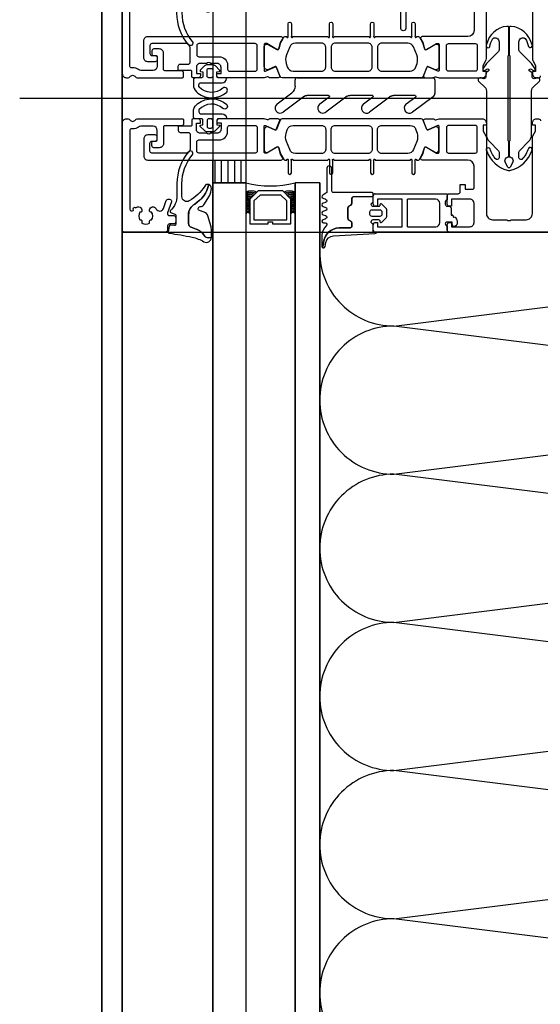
# Model space of a CAD drawing. Header units: millimetres. Extents: x 373037 to 682063, y 76092 to 274210.
# Tile 145 of 256: x 655017 to 655143, y 261437 to 261676. Entities that reach past the tile are written whole.
import ezdxf

# ---------------------------------------------------------------- set-up
doc = ezdxf.new("R2010")
doc.units = ezdxf.units.MM
doc.header["$LTSCALE"] = 100
doc.linetypes.add('ČÁRKOVANÁ', pattern=[19.05, 12.7, -6.35])
doc.layers.get('0').update_dxf_attribs({"linetype": 'CONTINUOUS'})
doc.layers.add('PUDORYS', color=253, linetype='CONTINUOUS')
pattern_1 = [(270, (722451.9952, 251322.2332), (1.5875, -8e-16), [])]

# ---------------------------------------------------------------- blocks, each defined once
blk = doc.blocks.new('244748_a')
blk.add_lwpolyline([(8.32, -1.69, 0.082248), (6.34, -0.9, -1.09695), (6.94, -0.1, -0.315353), (11.26, -5.15, -0.480529), (10.87, -5.64), (4.27, -5.64), (4.08, -5.45), (-16.53, -5.45), (-16.72, -5.64), (-20.43, -5.64, 0.574019), (-21.93, -4.78), (-22.99, -5.4, 0.524827), (-22.99, -5.9), (-21.93, -6.52, 0.574021), (-20.43, -5.66), (-16.72, -5.66), (-16.53, -5.85), (4.08, -5.85), (4.27, -5.66), (10.87, -5.66, -0.480529), (11.26, -6.15, -0.326229), (6.88, -11.09, -1.09695), (6.28, -10.3, 0.081457), (8.32, -9.61, 0.599203), (7.48, -8.05), (5.52, -8.05, 0.198965), (5.17, -8.2), (2.22, -11.15), (0.93, -12.01, -0.738038), (0.51, -11.62), (0.87, -11, 1), (0.35, -10.7), (0, -11.3), (-0.98, -11.3, 0.619205), (-1.45, -12.06), (-1.28, -12.43, -0.808139), (-2.04, -13.04), (-3.63, -11.44, 0.198906), (-4.34, -11.15), (-14.99, -11.15, -0.198936), (-16.76, -10.42), (-18.98, -8.2, 0.198942), (-19.33, -8.05), (-20.67, -8.05, 0.500217), (-21.09, -8.73, 0.122037), (-18.5, -10.27, -1.093735), (-19.1, -11.07, -0.240768), (-23.7, -6.07, -0.106226), (-23.7, -5.23, -0.256232), (-19, -0.13, -1.093735), (-18.4, -0.92, 0.116856), (-21.09, -2.57, 0.500217), (-20.67, -3.25), (-19.33, -3.25, 0.198942), (-18.98, -3.1), (-16.75, -0.88, -0.198936), (-14.99, -0.15), (-4.34, -0.15, 0.198907), (-3.63, 0.14), (-2.04, 1.74, -0.808139), (-1.28, 1.13), (-1.45, 0.76, 0.619205), (-0.98, 0), (0, 0), (0.35, -0.6, 1), (0.87, -0.3), (0.51, 0.32, -0.738038), (0.93, 0.71), (2.22, -0.15), (5.17, -3.1, 0.198965), (5.52, -3.25), (7.48, -3.25, 0.599203)], format="xyb", close=True)
blk = doc.blocks.new('284336')
for points in [[(-0.7, -9.6), (-10, -9.6, 0.414511), (-10.51, -10.11), (-10.51, -15.51, -1), (-11.69, -15.51), (-11.69, -9.6), (-12.69, -8.95, -0.668884), (-12.6, -8.23), (-11.99, -8.01, 0.766384), (-11.99, -7.21), (-12.6, -6.99, -0.76831), (-12.6, -6.23), (-11.99, -6.01, 0.766384), (-11.99, -5.21), (-12.6, -4.99, -0.76831), (-12.6, -4.23), (-11.99, -4.01, 0.766384), (-11.99, -3.21), (-12.6, -2.99, -0.877523), (-12.5, -2.22), (-12.1, -2.22, 0.698129), (-11.83, -1.5, -0.220231), (-12.89, 0.78), (-12.89, 3.45, -0.157143), (-12.82, 3.68), (-12.69, 3.42, -0.067482), (-12.48, 2.53, 0.393136), (-8.66, -1.02), (-6.1, -1.02, -0.414214), (-5.61, -1.51), (-5.61, -2.22, -0.267949), (-5.85, -2.65), (-6.35, -2.93, 0.267949), (-6.61, -3.38), (-6.61, -5.84, 0.267949), (-6.35, -6.29), (-5.85, -6.57, -0.267949), (-5.61, -7), (-5.61, -8.11, 0.414215), (-5.1, -8.62), (-0.41, -8.62), (-0.41, -9.31, -0.414212), (-0.7, -9.6)], [(-0.41, 0), (-0.41, -2, 0.990243), (-0.4, -3.02), (0.9, -3.02, 0.414214), (1.21, -2.71), (1.21, -2.61, -0.668123), (1.71, -2.4), (2.75, -3.45, -0.199004), (2.89, -3.79), (2.89, -5.43, -0.199038), (2.75, -5.77), (1.71, -6.82, -0.668191), (1.21, -6.61), (1.21, -6.51, 0.414214), (0.9, -6.2), (-0.4, -6.2, 0.990269), (-0.41, -7.22), (-0.41, -8.6), (-5.1, -8.6, -0.414215), (-5.59, -8.11), (-5.59, -7, 0.267949), (-5.84, -6.56), (-6.34, -6.27, -0.267949), (-6.59, -5.84), (-6.59, -3.38, -0.267949), (-6.34, -2.95), (-5.84, -2.66, 0.267949), (-5.59, -2.22), (-5.59, -1.51, 0.414214), (-6.1, -1), (-8.66, -1, -0.393156), (-12.46, 2.53, 0.067572), (-12.67, 3.43), (-12.8, 3.7, -0.637545), (-12.12, 3.53), (-11.92, 2.53, 0.344315), (-10.06, 0.91), (0, 0.38, -0.406913), (0.39, 0), (-0.41, 0)], [(1.7, -4.31, 0.414235), (1.2, -3.81), (-0.7, -3.81, 0.414214), (-1.2, -4.31), (-1.2, -4.91, 0.414214), (-0.7, -5.41), (1.2, -5.41, 0.414235), (1.7, -4.91), (1.7, -4.31)]]:
    blk.add_lwpolyline(points, format="xyb", close=True)
blk = doc.blocks.new('nesystémový nástavec 18')
for p, q in [((-18, 6.8), (-18, 8.8)), ((-17.5, 9.3), (-15.36, 9.3)), ((-11, 8), (-17, 8)), ((-17, 8), (-17, 6.3)), ((-15.36, 9.3), (0, 9.3)), ((-11, 1.3), (-11, 8)), ((-2.8, 8), (-9.7, 8)), ((-9.7, 1.3), (-9.7, 8)), ((-0.5, 7.3), (-0.5, 6.8)), ((0, 9.3), (0, 7.8)), ((-17, 6.3), (-17.5, 6.3)), ((-1.8, 2.3), (-1.8, 7)), ((0, 6.3), (0.55, 6.3)), ((0.55, 6.3), (0.95, 5.9)), ((0.95, 5.9), (0.95, 4.8)), ((0.95, 4.8), (0.95, 4.14)), ((1.2, 2.44), (0, 2.44)), ((0.95, 4.14), (1.2, 4.14)), ((1.2, 1.85), (1.2, 2.44)), ((1.4, 3.94), (1.4, 3.84)), ((1.6, 3.64), (1.6, 3.64)), ((2.4, 2.84), (2.4, 1.89)), ((-18, 0.5), (-18, 1.8)), ((-17.5, 2.3), (-17, 2.3)), ((-1.8, 0), (-17.5, 0)), ((-17, 2.3), (-17, 1.3)), ((-17, 1.3), (-11, 1.3)), ((-9.7, 1.3), (-2.8, 1.3)), ((0, 0), (-1.8, 0)), ((-0.4, 2.23), (-0.5, 2.04)), ((-0.5, 2.04), (-0.5, 2)), ((0, 1.5), (0, 0)), ((1.8, 1.37), (1.7, 1.35)), ((2.25, 1.63), (1.8, 1.37))]:
    blk.add_line(p, q)
for centre, radius, start, end in [((-17.5, 8.8), 0.5, 90, 180), ((-15.36, 9.8), 0.5, 270, 270.084), ((-2.8, 7), 1, 0, 90), ((0, 7.3), 0.5, 89.9955, 180.0071), ((-17.5, 6.8), 0.5, 180.0012, 269.9988), ((0, 6.8), 0.5, 179.9949, 270.006), ((0.75, 4.8), 0.2, 359.9656, 0.0344), ((0, 1.94), 0.5, 89.9975, 144.0007), ((1.2, 3.94), 0.2, 359.9707, 90.0249), ((1.6, 3.84), 0.2, 179.9737, 270.035), ((1.6, 2.84), 0.8, 0.0065, 89.9919), ((-17.5, 1.8), 0.5, 89.999, 180.0002), ((-17.5, 0.5), 0.5, 180, 270), ((-2.8, 2.3), 1, 270, 0), ((0, 2), 0.5, 179.9716, 270.0327), ((1.7, 1.85), 0.5, 179.9991, 270), ((2.1, 1.89), 0.3, 299.9815, 0.0183)]:
    blk.add_arc(centre, radius, start, end)
blk = doc.blocks.new('433270')
blk.add_lwpolyline([(1, 0, 0.414364), (0, -1), (0, -1.4, 0.255924), (0.23, -1.83, -0.547723), (0.23, -3.17, 0.255924), (0, -3.6), (0, -14.6, 0.414214), (0.3, -14.9), (1.2, -14.9, 0.414214), (1.7, -14.4), (1.7, -10.3, -0.414214), (2, -10), (6, -10, 0.414248), (7, -9), (7, -7.7, 0.414179), (6.5, -7.2), (5.7, -7.2, 0.414232), (5.4, -7.5), (5.4, -8.2, -0.414198), (5.1, -8.5), (2.8, -8.5, -0.414204), (1.8, -7.5), (1.8, -4.49, -0.147432), (1.97, -3.94, 0.147461), (2.4, -2.5), (2.4, -2.3, -0.414214), (2.9, -1.8), (21.87, -1.8, -0.668178), (22.22, -2.65), (22.16, -2.72, 1), (21.59, -3.29), (21.52, -3.35, 0.198912), (21.38, -3.71), (21.38, -4.05, 0.414214), (22.08, -4.75), (22.38, -4.75, 0.576988), (22.64, -4.3, -0.311246), (24.56, -4.3, 0.576988), (24.82, -4.75), (25.3, -4.75, -0.260065), (25.3, -6.65), (24.82, -6.65, 0.576988), (24.56, -7.1, -0.311246), (22.64, -7.1, 0.576988), (22.38, -6.65), (22.08, -6.65, 0.414214), (21.38, -7.35), (21.38, -7.61, 0.267949), (21.63, -8.04), (21.89, -8.2, -0.637047), (21.73, -10), (19.83, -10.7, 0.315299), (19.5, -11.17), (19.5, -11.49, 0.520567), (20.17, -11.96), (22.83, -10.99, -0.520567), (23.5, -11.46), (23.5, -12.5, 0.414062), (24, -13), (25, -13, 0.414186), (25.5, -12.5), (25.5, -11.5, -0.414182), (26, -11), (27, -11, 0.414214), (27.5, -10.5), (27.5, -0.5, 0.414214), (27, 0), (1, 0)], format="xyb", close=True)
blk = doc.blocks.new('284325')
for points in [[(0.84, -5.23, -0.560316), (0.94, -4.73), (1.94, -4.36, 0.3153), (2.14, -4.08), (2.14, -1.89, 0.451558), (1.8, -1.59), (0.9, -1.7, -0.399586), (0.57, -1.46), (0.3, -0.07, -0.415977), (0.53, 0.29, 0.024107), (6.15, 1.24, 0.076636), (8.99, 2.34, -0.577615), (10.79, 1.3), (10.02, 1.37, 0.283171), (9.08, 0.9, -0.168429), (7.07, -0.74), (5.9, -1.16, 0.315302), (5.24, -2.1), (5.24, -4.21, 0.269719), (6.76, -6.82, -0.194797), (10.18, -11.53, -0.342663), (9.17, -11.17, 0.119207), (5.43, -7.59, 0.578571), (3.63, -8.62), (3.63, -11.77, 0.176415), (6.16, -18.72, -1), (5.24, -19.49, -0.176415), (2.43, -11.77), (2.43, -8.89, 0.208286), (0.84, -5.23)], [(8.95, -6.65), (10.32, -8.78, -0.134555), (10.79, -10.63, -0.339795), (10.19, -11.53, 0.194788), (6.76, -6.81, -0.269736), (5.25, -4.21), (5.25, -2.1, -0.315302), (5.9, -1.17), (7.07, -0.74, 0.168429), (9.09, 0.89, -0.283167), (10.01, 1.36), (10.79, 1.29), (10.79, -0.74, -0.070852), (10.71, -1.3), (9.95, -3.93, -0.241839), (9.08, -4.83), (7.93, -5.22, 0.836024), (8.08, -6.19), (8.11, -6.19, -0.255349), (8.95, -6.65)]]:
    blk.add_lwpolyline(points, format="xyb", close=True)
blk = doc.blocks.new('*U16')
for points in [[(0, 0, 0.414243), (0.1, 0.1), (0, 0.9, -1.0001), (0.2, 0.9), (0.1, 0.1, 0.414228), (0.2, 0, 0.414228)], [(0.2, 0, 0.414243), (0.3, 0.1), (0.2, 0.9, -1.0001), (0.4, 0.9), (0.3, 0.1, 0.414228), (0.4, 0, 0.414228)], [(0.4, 0, 0.414243), (0.5, 0.1), (0.4, 0.9, -1.0001), (0.6, 0.9), (0.5, 0.1, 0.414228), (0.6, 0, 0.414228)], [(0.6, 0, 0.414243), (0.7, 0.1), (0.6, 0.9, -1.0001), (0.8, 0.9), (0.7, 0.1, 0.414228), (0.8, 0, 0.414228)], [(0.8, 0, 0.414243), (0.9, 0.1), (0.8, 0.9, -1.0001), (1, 0.9), (0.9, 0.1, 0.414228), (1, 0, 0.414228)], [(1, 0, 0.414243), (1.1, 0.1), (1, 0.9, -1.0001), (1.2, 0.9), (1.1, 0.1, 0.414228), (1.2, 0, 0.414228)]]:
    blk.add_lwpolyline(points, format="xyb")
blk = doc.blocks.new('288126')
for points in [[(-16.5, 0), (16.5, 0)], [(-17, -2.08), (-17, -0.5)], [(17, -0.5), (17, -3.8)], [(-21.36, -6.34), (-17.8, -3.69)], [(-14.71, -4.5), (-19.87, -8.34)], [(-8.83, -4.3), (-14.11, -4.3)], [(-10.96, -6.34), (-8.71, -4.66)], [(-4.31, -4.5), (-9.47, -8.34)], [(1.81, -4.3), (-3.71, -4.3)], [(-0.35, -6.36), (1.93, -4.66)], [(6.33, -4.5), (1.14, -8.37)], [(12.21, -4.3), (6.93, -4.3)], [(10.05, -6.36), (12.33, -4.66)], [(16.6, -4.6), (11.54, -8.37)]]:
    blk.add_lwpolyline(points)
for centre, radius, start, end in [((16.5, -0.5), 0.5, 0, 90), ((-16.5, -0.5), 0.5, 90, 180), ((16, -3.8), 1, 306.7059, 0), ((-20.61, -7.34), 1.25, 126.7059, 306.7059), ((-10.21, -7.34), 1.25, 126.7059, 306.7059), ((0.4, -7.37), 1.25, 126.7059, 306.7059), ((10.8, -7.37), 1.25, 126.7059, 306.7059)]:
    blk.add_arc(centre, radius, start, end)
at = {"extrusion": (0, 0, -1)}
for centre, radius, start, end in [((19, -2.08), 2, 180, 233.2941), ((14.11, -5.3), 1, 53.2941, 90), ((8.83, -4.5), 0.2, 90, 233.2941), ((3.71, -5.3), 1, 53.2941, 90), ((-1.81, -4.5), 0.2, 90, 233.2941), ((-6.93, -5.3), 1, 53.2941, 90), ((-12.21, -4.5), 0.2, 90, 233.2941)]:
    blk.add_arc(centre, radius, start, end, dxfattribs=at)
blk = doc.blocks.new('246426')
for points in [[(-1.84, 0.64), (-2.86, -0.38, 0.198926), (-3.15, -1.09), (-3.15, -2.31, 0.198926), (-2.86, -3.02), (-1.84, -4.04, 0.637051), (-1.5, -3.92), (-1.45, -3.4), (-0.3, -3.4, -0.41484), (0, -3.7), (0, -5.19, 0.414232), (0.5, -5.69), (2.14, -5.69, 0.071862), (2.2, -5.68, 0.157876), (3.73, -4.64, 0.360336), (3.48, 2.39, 0.964062), (2.54, 1.48, -0.403385), (2.25, -4.34, -0.190964), (2.11, -4.39), (1.7, -4.39, -0.414214), (1.2, -3.89), (1.2, 1.31, 0.414201), (0.2, 2.31), (0, 2.31), (0, 0.3, -0.414214), (-0.3, 0), (-1.45, 0), (-1.5, 0.52, 0.637051), (-1.84, 0.64)], [(-2.25, -1.4, -0.414214), (-1.85, -1), (-0.4, -1, -0.414214), (0, -1.4), (0, -2, -0.414214), (-0.4, -2.4), (-1.85, -2.4, -0.414214), (-2.25, -2), (-2.25, -1.4)]]:
    blk.add_lwpolyline(points, format="xyb", close=True)

msp = doc.modelspace()

# ---------------------------------------------------------------- hatches: boundary and pattern name
at = {"layer": 'PUDORYS', "true_color": 0x939598}
h = msp.add_hatch(dxfattribs=at)
h.set_pattern_fill('ANSI31', color=252, scale=0.5, angle=585)
h.set_pattern_definition(pattern_1)
h.paths.add_polyline_path([(655071.64, 261636.65), (655071.64, 261642.15), (655063.64, 261642.15), (655063.64, 261636.65)])
h = msp.add_hatch(dxfattribs=at)
h.set_pattern_fill('ANSI31', color=252, scale=0.5, angle=585)
h.set_pattern_definition(pattern_1)
h.paths.add_polyline_path([(655071.64, 261636.65), (655071.64, 261642.15), (655063.64, 261642.15), (655063.64, 261636.65)])

# ---------------------------------------------------------------- linework, layer by layer
at = {"layer": 'PUDORYS', "color": 252, "true_color": 0x939598}
for p, q in [((655016.69, 261657.15), (655384.93, 261657.15)), ((655016.69, 261657.15), (655384.93, 261657.15)), ((655063.64, 261227.65), (655063.64, 261636.65)), ((655063.64, 261636.65), (655071.64, 261636.65)), ((655063.64, 261227.65), (655063.64, 261636.65)), ((655063.64, 261636.65), (655071.64, 261636.65)), ((655071.64, 261636.65), (655071.64, 261227.65)), ((655071.64, 261636.65), (655071.64, 261227.65)), ((655083.64, 261227.65), (655083.64, 261636.65)), ((655089.64, 261636.65), (655083.64, 261636.65)), ((655083.64, 261227.65), (655083.64, 261636.65)), ((655089.64, 261636.65), (655083.64, 261636.65)), ((655089.64, 261636.65), (655089.64, 261227.65)), ((655089.64, 261636.65), (655089.64, 261227.65))]:
    msp.add_line(p, q, dxfattribs=at)
at = {"layer": 'PUDORYS', "color": 252, "ltscale": 15, "true_color": 0x939598}
for points in [[(655036.64, 249592.15), (681616.64, 249592.15), (681616.64, 273272.15), (655036.64, 273272.15)], [(681611.64, 273267.15), (655041.64, 273267.15), (655041.64, 249597.15), (681611.64, 249597.15)], [(655063.64, 249619.15), (681589.64, 249619.15), (681589.64, 273245.15), (655063.64, 273245.15)], [(681581.64, 273237.15), (655071.64, 273237.15), (655071.64, 249627.15), (681581.64, 249627.15)], [(655041.64, 261624.65), (655269.64, 261624.65), (655269.64, 261689.65), (655041.64, 261689.65)], [(655083.64, 261227.65), (655089.64, 261227.65), (655089.64, 261636.65), (655083.64, 261636.65)], [(655089.64, 261624.65), (655269.64, 261624.65), (655269.64, 261239.65), (655089.64, 261239.65)]]:
    msp.add_lwpolyline(points, close=True, dxfattribs=at)
at = {"layer": 'PUDORYS', "color": 252, "linetype": 'ČÁRKOVANÁ', "ltscale": 5, "true_color": 0x939598}
for points in [[(681606.64, 249602.15), (655036.64, 249602.15), (655036.64, 273272.15), (681606.64, 273272.15)], [(681611.64, 249597.15), (655041.64, 249597.15), (655041.64, 273267.15), (681611.64, 273267.15)]]:
    msp.add_lwpolyline(points, close=True, dxfattribs=at)
at = {"layer": 'PUDORYS', "color": 252, "true_color": 0x939598}
for points in [[(655127.14, 261678.95), (655127.14, 261673.66, -0.414167), (655125.64, 261672.16), (655118.64, 261672.15), (655114.54, 261672.15, 0.57735), (655114.19, 261671.55), (655114.69, 261670.69), (655115.12, 261669.2, 0.488701), (655115.56, 261669.02), (655118.03, 261670.45), (655118.45, 261670.45, -0.432566), (655118.64, 261670.25), (655118.64, 261663.95, -0.548397), (655118.36, 261663.76), (655115.98, 261664.83, 0.425336), (655115.71, 261664.72), (655114.89, 261662.7, 0.531563), (655115.26, 261662.15), (655117.33, 261662.15, 0.231306), (655117.56, 261662.27, -0.306185), (655117.88, 261662.37), (655118.64, 261662.15), (655129.14, 261662.15, 0.414214), (655130.14, 261663.15), (655130.14, 261663.65), (655129.34, 261663.65), (655129.34, 261665.15), (655130, 261666.3, 0.13165), (655130.14, 261666.8), (655130.14, 261685.16, -0.414214)], [(655127.14, 261678.95), (655127.14, 261673.66, -0.414167), (655125.64, 261672.16), (655118.64, 261672.15), (655114.54, 261672.15, 0.57735), (655114.19, 261671.55), (655114.69, 261670.69), (655115.12, 261669.2, 0.488701), (655115.56, 261669.02), (655118.03, 261670.45), (655118.45, 261670.45, -0.432566), (655118.64, 261670.25), (655118.64, 261663.95, -0.548397), (655118.36, 261663.76), (655115.98, 261664.83, 0.425336), (655115.71, 261664.72), (655114.89, 261662.7, 0.531563), (655115.26, 261662.15), (655117.33, 261662.15, 0.231306), (655117.56, 261662.27, -0.306185), (655117.88, 261662.37), (655118.64, 261662.15), (655129.14, 261662.15, 0.414214), (655130.14, 261663.15), (655130.14, 261663.65), (655129.34, 261663.65), (655129.34, 261665.15), (655130, 261666.3, 0.13165), (655130.14, 261666.8), (655130.14, 261685.16, -0.414214)], [(655141.34, 261685.16), (655141.34, 261666.8, 0.13165), (655141.47, 261666.3), (655142.13, 261665.15), (655142.13, 261663.65), (655141.33, 261663.65), (655141.33, 261663.15, 0.414214), (655142.33, 261662.15), (655142.84, 261662.15, 0.414214), (655143.34, 261662.65)], [(655141.34, 261685.16), (655141.34, 261666.8, 0.13165), (655141.47, 261666.3), (655142.13, 261665.15), (655142.13, 261663.65), (655141.33, 261663.65), (655141.33, 261663.15, 0.414214), (655142.33, 261662.15), (655142.84, 261662.15, 0.414214), (655143.34, 261662.65)], [(655269.64, 261624.65), (655121.14, 261624.65, -0.414214), (655120.64, 261625.15), (655120.64, 261626.45, -0.41422), (655121.14, 261626.95), (655121.64, 261626.95), (655121.64, 261625.95), (655126.14, 261625.95, 0.414214), (655127.14, 261626.95), (655127.14, 261631.65, 0.414214), (655126.14, 261632.65), (655121.64, 261632.65), (655121.64, 261630.95), (655121.14, 261630.95, -0.414201), (655120.64, 261631.45), (655120.64, 261633.45, -0.414214), (655121.14, 261633.95), (655123.28, 261633.95, 0.414214), (655123.78, 261634.45), (655123.78, 261636.25), (655125.03, 261636.25), (655125.03, 261635.05), (655126.84, 261635.05, 0.414214), (655127.14, 261635.35), (655127.14, 261640.65, 0.414167), (655125.64, 261642.15), (655118.64, 261642.15), (655114.54, 261642.15, -0.57735), (655114.19, 261642.75), (655114.69, 261643.62), (655115.12, 261645.11, -0.488701), (655115.56, 261645.29), (655118.03, 261643.85), (655118.45, 261643.85, 0.432566), (655118.64, 261644.05), (655118.64, 261650.36, 0.548397), (655118.36, 261650.54), (655115.98, 261649.48, -0.425336), (655115.71, 261649.58), (655114.89, 261651.61, -0.531563), (655115.26, 261652.16), (655117.33, 261652.16, -0.231306), (655117.56, 261652.04, 0.306185), (655117.88, 261651.94), (655118.64, 261652.15), (655129.14, 261652.15, -0.414214), (655130.14, 261651.15), (655130.14, 261650.65), (655129.34, 261650.65), (655129.34, 261649.15), (655130, 261648.01, -0.13165), (655130.14, 261647.51), (655130.14, 261629.15, 0.414214), (655131.64, 261627.65), (655135.14, 261627.65, 0.399985), (655136.14, 261627.65), (655139.84, 261627.65, 0.414214), (655141.34, 261629.15), (655141.34, 261647.51, -0.13165), (655141.47, 261648.01), (655142.13, 261649.15), (655142.13, 261650.65), (655141.33, 261650.65), (655141.33, 261651.15, -0.414214), (655142.33, 261652.15), (655142.84, 261652.15, -0.414214), (655143.34, 261651.65)], [(655269.64, 261624.65), (655121.14, 261624.65, -0.414214), (655120.64, 261625.15), (655120.64, 261626.45, -0.41422), (655121.14, 261626.95), (655121.64, 261626.95), (655121.64, 261625.95), (655126.14, 261625.95, 0.414214), (655127.14, 261626.95), (655127.14, 261631.65, 0.414214), (655126.14, 261632.65), (655121.64, 261632.65), (655121.64, 261630.95), (655121.14, 261630.95, -0.414201), (655120.64, 261631.45), (655120.64, 261633.45, -0.414214), (655121.14, 261633.95), (655123.28, 261633.95, 0.414214), (655123.78, 261634.45), (655123.78, 261636.25), (655125.03, 261636.25), (655125.03, 261635.05), (655126.84, 261635.05, 0.414214), (655127.14, 261635.35), (655127.14, 261640.65, 0.414167), (655125.64, 261642.15), (655118.64, 261642.15), (655114.54, 261642.15, -0.57735), (655114.19, 261642.75), (655114.69, 261643.62), (655115.12, 261645.11, -0.488701), (655115.56, 261645.29), (655118.03, 261643.85), (655118.45, 261643.85, 0.432566), (655118.64, 261644.05), (655118.64, 261650.36, 0.548397), (655118.36, 261650.54), (655115.98, 261649.48, -0.425336), (655115.71, 261649.58), (655114.89, 261651.61, -0.531563), (655115.26, 261652.16), (655117.33, 261652.16, -0.231306), (655117.56, 261652.04, 0.306185), (655117.88, 261651.94), (655118.64, 261652.15), (655129.14, 261652.15, -0.414214), (655130.14, 261651.15), (655130.14, 261650.65), (655129.34, 261650.65), (655129.34, 261649.15), (655130, 261648.01, -0.13165), (655130.14, 261647.51), (655130.14, 261629.15, 0.414214), (655131.64, 261627.65), (655135.14, 261627.65, 0.399985), (655136.14, 261627.65), (655139.84, 261627.65, 0.414214), (655141.34, 261629.15), (655141.34, 261647.51, -0.13165), (655141.47, 261648.01), (655142.13, 261649.15), (655142.13, 261650.65), (655141.33, 261650.65), (655141.33, 261651.15, -0.414214), (655142.33, 261652.15), (655142.84, 261652.15, -0.414214), (655143.34, 261651.65)]]:
    msp.add_lwpolyline(points, format="xyb", dxfattribs=at)
for points in [[(655114.3, 261662.15), (655102.39, 261662.15), (655080.48, 261662.15, -0.305837), (655080.01, 261662.47), (655079.09, 261664.75, 0.425336), (655078.82, 261664.86), (655077.21, 261664.15, -0.543753), (655076.15, 261664.83), (655076.15, 261669.73, -0.578182), (655077.05, 261670.25), (655079.24, 261668.99, 0.488505), (655079.68, 261669.17), (655080.11, 261670.68), (655080.88, 261672, -0.282478), (655081.15, 261672.15), (655081.6, 261672.15, 1.447009), (655081.95, 261672.29), (655081.95, 261675.25, -1), (655082.75, 261675.25), (655082.75, 261672.29, 1.447009), (655083.1, 261672.15), (655091.64, 261672.15, 1.447009), (655091.99, 261672.29), (655091.99, 261675.25, -1), (655092.79, 261675.25), (655092.79, 261672.29, 1.447009), (655093.14, 261672.15), (655101.64, 261672.15, 1.447009), (655101.99, 261672.29), (655101.99, 261675.25, -1), (655102.79, 261675.25), (655102.79, 261672.29, 1.447009), (655103.14, 261672.15), (655111.68, 261672.15, 1.447009), (655112.03, 261672.29), (655112.03, 261675.25, -1), (655112.83, 261675.25), (655112.83, 261672.29, 1.447009), (655113.18, 261672.15), (655113.62, 261672.15, -0.282478), (655113.9, 261672), (655114.66, 261670.68), (655115.1, 261669.17, 0.488505), (655115.54, 261668.99), (655117.73, 261670.25, -0.578182), (655118.63, 261669.73), (655118.63, 261664.83, -0.543753), (655117.57, 261664.15), (655115.95, 261664.86, 0.425336), (655115.69, 261664.75), (655114.76, 261662.47, -0.305837), (655114.3, 261662.15)], [(655114.3, 261662.15), (655102.39, 261662.15), (655080.48, 261662.15, -0.305837), (655080.01, 261662.47), (655079.09, 261664.75, 0.425336), (655078.82, 261664.86), (655077.21, 261664.15, -0.543753), (655076.15, 261664.83), (655076.15, 261669.73, -0.578182), (655077.05, 261670.25), (655079.24, 261668.99, 0.488505), (655079.68, 261669.17), (655080.11, 261670.68), (655080.88, 261672, -0.282478), (655081.15, 261672.15), (655081.6, 261672.15, 1.447009), (655081.95, 261672.29), (655081.95, 261675.25, -1), (655082.75, 261675.25), (655082.75, 261672.29, 1.447009), (655083.1, 261672.15), (655091.64, 261672.15, 1.447009), (655091.99, 261672.29), (655091.99, 261675.25, -1), (655092.79, 261675.25), (655092.79, 261672.29, 1.447009), (655093.14, 261672.15), (655101.64, 261672.15, 1.447009), (655101.99, 261672.29), (655101.99, 261675.25, -1), (655102.79, 261675.25), (655102.79, 261672.29, 1.447009), (655103.14, 261672.15), (655111.68, 261672.15, 1.447009), (655112.03, 261672.29), (655112.03, 261675.25, -1), (655112.83, 261675.25), (655112.83, 261672.29, 1.447009), (655113.18, 261672.15), (655113.62, 261672.15, -0.282478), (655113.9, 261672), (655114.66, 261670.68), (655115.1, 261669.17, 0.488505), (655115.54, 261668.99), (655117.73, 261670.25, -0.578182), (655118.63, 261669.73), (655118.63, 261664.83, -0.543753), (655117.57, 261664.15), (655115.95, 261664.86, 0.425336), (655115.69, 261664.75), (655114.76, 261662.47, -0.305837), (655114.3, 261662.15)], [(655076.14, 261662.15), (655065.14, 261662.15, -0.414426), (655064.64, 261662.65), (655064.64, 261663.15), (655065.64, 261663.15), (655065.64, 261664.65, 0.414214), (655064.64, 261665.65), (655063.14, 261665.65, 0.399985), (655062.14, 261665.65), (655060.64, 261665.65, 0.414214), (655059.64, 261664.65), (655059.64, 261663.15), (655060.64, 261663.15), (655060.64, 261662.65, -0.414456), (655060.14, 261662.15), (655058.84, 261662.16, -0.413971), (655058.54, 261662.46), (655058.54, 261663.65, 0.414214), (655058.24, 261663.95), (655055.24, 261663.95), (655055.24, 261664.95, -0.414214), (655055.74, 261665.45), (655057.64, 261665.45, 0.414214), (655058.14, 261665.95), (655058.14, 261669.45, 0.414206), (655057.14, 261670.45), (655048.84, 261670.45, 0.414206), (655048.34, 261669.95), (655048.34, 261668.05, 0.414219), (655048.84, 261667.55), (655049.64, 261667.55, -0.414214), (655050.14, 261667.05), (655050.14, 261666.55, -0.414214), (655049.64, 261666.05), (655047.84, 261666.05, -0.414214), (655046.84, 261667.05), (655046.84, 261671.15, -0.414214), (655047.84, 261672.15), (655076.14, 261672.15), (655080.24, 261672.15, -0.57735), (655080.58, 261671.55), (655080.09, 261670.69), (655079.66, 261669.2, -0.488701), (655079.22, 261669.02), (655076.75, 261670.45), (655076.33, 261670.45, 0.432566), (655076.14, 261670.25), (655076.14, 261663.95, 0.548397), (655076.42, 261663.76), (655078.8, 261664.83, -0.425336), (655079.07, 261664.72), (655079.89, 261662.7, -0.531563), (655079.52, 261662.15), (655077.45, 261662.15, -0.231306), (655077.22, 261662.27, 0.306185), (655076.9, 261662.37), (655076.14, 261662.15)], [(655076.14, 261662.15), (655065.14, 261662.15, -0.414426), (655064.64, 261662.65), (655064.64, 261663.15), (655065.64, 261663.15), (655065.64, 261664.65, 0.414214), (655064.64, 261665.65), (655063.14, 261665.65, 0.399985), (655062.14, 261665.65), (655060.64, 261665.65, 0.414214), (655059.64, 261664.65), (655059.64, 261663.15), (655060.64, 261663.15), (655060.64, 261662.65, -0.414456), (655060.14, 261662.15), (655058.84, 261662.16, -0.413971), (655058.54, 261662.46), (655058.54, 261663.65, 0.414214), (655058.24, 261663.95), (655055.24, 261663.95), (655055.24, 261664.95, -0.414214), (655055.74, 261665.45), (655057.64, 261665.45, 0.414214), (655058.14, 261665.95), (655058.14, 261669.45, 0.414206), (655057.14, 261670.45), (655048.84, 261670.45, 0.414206), (655048.34, 261669.95), (655048.34, 261668.05, 0.414219), (655048.84, 261667.55), (655049.64, 261667.55, -0.414214), (655050.14, 261667.05), (655050.14, 261666.55, -0.414214), (655049.64, 261666.05), (655047.84, 261666.05, -0.414214), (655046.84, 261667.05), (655046.84, 261671.15, -0.414214), (655047.84, 261672.15), (655076.14, 261672.15), (655080.24, 261672.15, -0.57735), (655080.58, 261671.55), (655080.09, 261670.69), (655079.66, 261669.2, -0.488701), (655079.22, 261669.02), (655076.75, 261670.45), (655076.33, 261670.45, 0.432566), (655076.14, 261670.25), (655076.14, 261663.95, 0.548397), (655076.42, 261663.76), (655078.8, 261664.83, -0.425336), (655079.07, 261664.72), (655079.89, 261662.7, -0.531563), (655079.52, 261662.15), (655077.45, 261662.15, -0.231306), (655077.22, 261662.27, 0.306185), (655076.9, 261662.37), (655076.14, 261662.15)], [(655073.94, 261670.45), (655060.24, 261670.45, 0.414214), (655059.74, 261669.95), (655059.74, 261667.75, 0.414214), (655060.24, 261667.25), (655065.21, 261667.25, -0.411139), (655067.24, 261665.25), (655067.24, 261664.25, 0.414214), (655067.74, 261663.75), (655073.94, 261663.75, 0.414214), (655074.44, 261664.25), (655074.44, 261669.95, 0.414214), (655073.94, 261670.45)], [(655073.94, 261670.45), (655060.24, 261670.45, 0.414214), (655059.74, 261669.95), (655059.74, 261667.75, 0.414214), (655060.24, 261667.25), (655065.21, 261667.25, -0.411139), (655067.24, 261665.25), (655067.24, 261664.25, 0.414214), (655067.74, 261663.75), (655073.94, 261663.75, 0.414214), (655074.44, 261664.25), (655074.44, 261669.95, 0.414214), (655073.94, 261670.45)], [(655083.19, 261663.75), (655090.09, 261663.75, 0.414218), (655091.09, 261664.75), (655091.09, 261669.55, 0.414218), (655090.09, 261670.55), (655083.73, 261670.55, 0.305619), (655082.34, 261669.62), (655081.56, 261667.69, 0.176429), (655081.49, 261665.64), (655081.76, 261664.79, 0.324916), (655083.19, 261663.75)], [(655083.19, 261663.75), (655090.09, 261663.75, 0.414218), (655091.09, 261664.75), (655091.09, 261669.55, 0.414218), (655090.09, 261670.55), (655083.73, 261670.55, 0.305619), (655082.34, 261669.62), (655081.56, 261667.69, 0.176429), (655081.49, 261665.64), (655081.76, 261664.79, 0.324916), (655083.19, 261663.75)], [(655093.39, 261663.75), (655101.39, 261663.75, 0.414214), (655102.39, 261664.75), (655102.39, 261669.55, 0.414214), (655101.39, 261670.55), (655093.39, 261670.55, 0.414214), (655092.39, 261669.55), (655092.39, 261664.75, 0.414214), (655093.39, 261663.75)], [(655093.39, 261663.75), (655101.39, 261663.75, 0.414214), (655102.39, 261664.75), (655102.39, 261669.55, 0.414214), (655101.39, 261670.55), (655093.39, 261670.55, 0.414214), (655092.39, 261669.55), (655092.39, 261664.75, 0.414214), (655093.39, 261663.75)], [(655104.69, 261663.75), (655111.59, 261663.75, 0.324916), (655113.02, 261664.79), (655113.29, 261665.64, 0.176429), (655113.22, 261667.69), (655112.44, 261669.62, 0.305619), (655111.05, 261670.55), (655104.69, 261670.55, 0.414218), (655103.69, 261669.55), (655103.69, 261664.75, 0.414218), (655104.69, 261663.75)], [(655104.69, 261663.75), (655111.59, 261663.75, 0.324916), (655113.02, 261664.79), (655113.29, 261665.64, 0.176429), (655113.22, 261667.69), (655112.44, 261669.62, 0.305619), (655111.05, 261670.55), (655104.69, 261670.55, 0.414218), (655103.69, 261669.55), (655103.69, 261664.75, 0.414218), (655104.69, 261663.75)], [(655127.94, 261664.25, -0.414214), (655127.44, 261663.75), (655120.94, 261663.75, -0.414214), (655120.44, 261664.25), (655120.44, 261669.95, -0.414214), (655120.94, 261670.45), (655127.44, 261670.45, -0.414214), (655127.94, 261669.95), (655127.94, 261664.25)], [(655127.94, 261664.25, -0.414214), (655127.44, 261663.75), (655120.94, 261663.75, -0.414214), (655120.44, 261664.25), (655120.44, 261669.95, -0.414214), (655120.94, 261670.45), (655127.44, 261670.45, -0.414214), (655127.94, 261669.95), (655127.94, 261664.25)], [(655076.14, 261652.15), (655065.14, 261652.15, 0.414426), (655064.64, 261651.65), (655064.64, 261651.16), (655065.64, 261651.16), (655065.64, 261649.66, -0.414214), (655064.64, 261648.66), (655063.14, 261648.66, -0.399985), (655062.14, 261648.66), (655060.64, 261648.66, -0.414214), (655059.64, 261649.66), (655059.64, 261651.15), (655060.64, 261651.15), (655060.64, 261651.65, 0.414456), (655060.14, 261652.15), (655058.84, 261652.15, 0.413971), (655058.54, 261651.85), (655058.54, 261650.65, -0.414214), (655058.24, 261650.35), (655055.24, 261650.35), (655055.24, 261649.35, 0.414214), (655055.74, 261648.85), (655057.64, 261648.85, -0.414214), (655058.14, 261648.35), (655058.14, 261644.85, -0.414206), (655057.14, 261643.85), (655048.84, 261643.85, -0.414206), (655048.34, 261644.35), (655048.34, 261646.25, -0.414219), (655048.84, 261646.75), (655049.64, 261646.75, 0.414214), (655050.14, 261647.25), (655050.14, 261647.75, 0.414214), (655049.64, 261648.25), (655047.84, 261648.25, 0.414214), (655046.84, 261647.25), (655046.84, 261643.15, 0.414214), (655047.84, 261642.15), (655076.14, 261642.15), (655080.24, 261642.15, 0.57735), (655080.58, 261642.75), (655080.09, 261643.62), (655079.66, 261645.11, 0.488701), (655079.22, 261645.29), (655076.75, 261643.85), (655076.33, 261643.85, -0.432566), (655076.14, 261644.05), (655076.14, 261650.36, -0.548397), (655076.42, 261650.54), (655078.8, 261649.48, 0.425336), (655079.07, 261649.58), (655079.89, 261651.61, 0.531563), (655079.52, 261652.16), (655077.45, 261652.16, 0.231306), (655077.22, 261652.04, -0.306185), (655076.9, 261651.94), (655076.14, 261652.15)], [(655076.14, 261652.15), (655065.14, 261652.15, 0.414426), (655064.64, 261651.65), (655064.64, 261651.16), (655065.64, 261651.16), (655065.64, 261649.66, -0.414214), (655064.64, 261648.66), (655063.14, 261648.66, -0.399985), (655062.14, 261648.66), (655060.64, 261648.66, -0.414214), (655059.64, 261649.66), (655059.64, 261651.15), (655060.64, 261651.15), (655060.64, 261651.65, 0.414456), (655060.14, 261652.15), (655058.84, 261652.15, 0.413971), (655058.54, 261651.85), (655058.54, 261650.65, -0.414214), (655058.24, 261650.35), (655055.24, 261650.35), (655055.24, 261649.35, 0.414214), (655055.74, 261648.85), (655057.64, 261648.85, -0.414214), (655058.14, 261648.35), (655058.14, 261644.85, -0.414206), (655057.14, 261643.85), (655048.84, 261643.85, -0.414206), (655048.34, 261644.35), (655048.34, 261646.25, -0.414219), (655048.84, 261646.75), (655049.64, 261646.75, 0.414214), (655050.14, 261647.25), (655050.14, 261647.75, 0.414214), (655049.64, 261648.25), (655047.84, 261648.25, 0.414214), (655046.84, 261647.25), (655046.84, 261643.15, 0.414214), (655047.84, 261642.15), (655076.14, 261642.15), (655080.24, 261642.15, 0.57735), (655080.58, 261642.75), (655080.09, 261643.62), (655079.66, 261645.11, 0.488701), (655079.22, 261645.29), (655076.75, 261643.85), (655076.33, 261643.85, -0.432566), (655076.14, 261644.05), (655076.14, 261650.36, -0.548397), (655076.42, 261650.54), (655078.8, 261649.48, 0.425336), (655079.07, 261649.58), (655079.89, 261651.61, 0.531563), (655079.52, 261652.16), (655077.45, 261652.16, 0.231306), (655077.22, 261652.04, -0.306185), (655076.9, 261651.94), (655076.14, 261652.15)], [(655114.3, 261652.15), (655102.39, 261652.16), (655080.48, 261652.15, 0.305837), (655080.01, 261651.84), (655079.09, 261649.55, -0.425336), (655078.82, 261649.45), (655077.21, 261650.16, 0.543753), (655076.15, 261649.48), (655076.15, 261644.57, 0.578182), (655077.05, 261644.06), (655079.24, 261645.32, -0.488505), (655079.68, 261645.14), (655080.11, 261643.63), (655080.88, 261642.3, 0.282478), (655081.15, 261642.16), (655081.6, 261642.16, -1.447009), (655081.95, 261642.02), (655081.95, 261639.06, 1), (655082.75, 261639.06), (655082.75, 261642.02, -1.447009), (655083.1, 261642.16), (655091.64, 261642.16, -1.447009), (655091.99, 261642.02), (655091.99, 261639.06, 1), (655092.79, 261639.06), (655092.79, 261642.02, -1.447009), (655093.14, 261642.16), (655101.64, 261642.16, -1.447009), (655101.99, 261642.02), (655101.99, 261639.06, 1), (655102.79, 261639.06), (655102.79, 261642.02, -1.447009), (655103.14, 261642.16), (655111.68, 261642.16, -1.447009), (655112.03, 261642.02), (655112.03, 261639.06, 1), (655112.83, 261639.06), (655112.83, 261642.02, -1.447009), (655113.18, 261642.16), (655113.62, 261642.16, 0.282478), (655113.9, 261642.3), (655114.66, 261643.63), (655115.1, 261645.14, -0.488505), (655115.54, 261645.32), (655117.73, 261644.06, 0.578182), (655118.63, 261644.57), (655118.63, 261649.48, 0.543753), (655117.57, 261650.16), (655115.95, 261649.45, -0.425336), (655115.69, 261649.55), (655114.76, 261651.84, 0.305837), (655114.3, 261652.15)], [(655114.3, 261652.15), (655102.39, 261652.16), (655080.48, 261652.15, 0.305837), (655080.01, 261651.84), (655079.09, 261649.55, -0.425336), (655078.82, 261649.45), (655077.21, 261650.16, 0.543753), (655076.15, 261649.48), (655076.15, 261644.57, 0.578182), (655077.05, 261644.06), (655079.24, 261645.32, -0.488505), (655079.68, 261645.14), (655080.11, 261643.63), (655080.88, 261642.3, 0.282478), (655081.15, 261642.16), (655081.6, 261642.16, -1.447009), (655081.95, 261642.02), (655081.95, 261639.06, 1), (655082.75, 261639.06), (655082.75, 261642.02, -1.447009), (655083.1, 261642.16), (655091.64, 261642.16, -1.447009), (655091.99, 261642.02), (655091.99, 261639.06, 1), (655092.79, 261639.06), (655092.79, 261642.02, -1.447009), (655093.14, 261642.16), (655101.64, 261642.16, -1.447009), (655101.99, 261642.02), (655101.99, 261639.06, 1), (655102.79, 261639.06), (655102.79, 261642.02, -1.447009), (655103.14, 261642.16), (655111.68, 261642.16, -1.447009), (655112.03, 261642.02), (655112.03, 261639.06, 1), (655112.83, 261639.06), (655112.83, 261642.02, -1.447009), (655113.18, 261642.16), (655113.62, 261642.16, 0.282478), (655113.9, 261642.3), (655114.66, 261643.63), (655115.1, 261645.14, -0.488505), (655115.54, 261645.32), (655117.73, 261644.06, 0.578182), (655118.63, 261644.57), (655118.63, 261649.48, 0.543753), (655117.57, 261650.16), (655115.95, 261649.45, -0.425336), (655115.69, 261649.55), (655114.76, 261651.84, 0.305837), (655114.3, 261652.15)], [(655073.94, 261643.85), (655060.24, 261643.85, -0.414214), (655059.74, 261644.35), (655059.74, 261646.56, -0.414214), (655060.24, 261647.06), (655065.21, 261647.06, 0.411139), (655067.24, 261649.06), (655067.24, 261650.05, -0.414214), (655067.74, 261650.55), (655073.94, 261650.55, -0.414214), (655074.44, 261650.05), (655074.44, 261644.35, -0.414214), (655073.94, 261643.85)], [(655073.94, 261643.85), (655060.24, 261643.85, -0.414214), (655059.74, 261644.35), (655059.74, 261646.56, -0.414214), (655060.24, 261647.06), (655065.21, 261647.06, 0.411139), (655067.24, 261649.06), (655067.24, 261650.05, -0.414214), (655067.74, 261650.55), (655073.94, 261650.55, -0.414214), (655074.44, 261650.05), (655074.44, 261644.35, -0.414214), (655073.94, 261643.85)], [(655083.19, 261650.56), (655090.09, 261650.56, -0.414218), (655091.09, 261649.56), (655091.09, 261644.76, -0.414218), (655090.09, 261643.76), (655083.73, 261643.76, -0.305619), (655082.34, 261644.69), (655081.56, 261646.62, -0.176429), (655081.49, 261648.67), (655081.76, 261649.52, -0.324916), (655083.19, 261650.56)], [(655083.19, 261650.56), (655090.09, 261650.56, -0.414218), (655091.09, 261649.56), (655091.09, 261644.76, -0.414218), (655090.09, 261643.76), (655083.73, 261643.76, -0.305619), (655082.34, 261644.69), (655081.56, 261646.62, -0.176429), (655081.49, 261648.67), (655081.76, 261649.52, -0.324916), (655083.19, 261650.56)], [(655093.39, 261650.56), (655101.39, 261650.56, -0.414214), (655102.39, 261649.56), (655102.39, 261644.76, -0.414214), (655101.39, 261643.76), (655093.39, 261643.76, -0.414214), (655092.39, 261644.76), (655092.39, 261649.56, -0.414214), (655093.39, 261650.56)], [(655093.39, 261650.56), (655101.39, 261650.56, -0.414214), (655102.39, 261649.56), (655102.39, 261644.76, -0.414214), (655101.39, 261643.76), (655093.39, 261643.76, -0.414214), (655092.39, 261644.76), (655092.39, 261649.56, -0.414214), (655093.39, 261650.56)], [(655104.69, 261650.56), (655111.59, 261650.56, -0.324916), (655113.02, 261649.52), (655113.29, 261648.67, -0.176429), (655113.22, 261646.62), (655112.44, 261644.69, -0.305619), (655111.05, 261643.76), (655104.69, 261643.76, -0.414218), (655103.69, 261644.76), (655103.69, 261649.56, -0.414218), (655104.69, 261650.56)], [(655104.69, 261650.56), (655111.59, 261650.56, -0.324916), (655113.02, 261649.52), (655113.29, 261648.67, -0.176429), (655113.22, 261646.62), (655112.44, 261644.69, -0.305619), (655111.05, 261643.76), (655104.69, 261643.76, -0.414218), (655103.69, 261644.76), (655103.69, 261649.56, -0.414218), (655104.69, 261650.56)], [(655127.94, 261650.05, 0.414214), (655127.44, 261650.55), (655120.94, 261650.55, 0.414214), (655120.44, 261650.05), (655120.44, 261644.35, 0.414214), (655120.94, 261643.85), (655127.44, 261643.85, 0.414214), (655127.94, 261644.35), (655127.94, 261650.05)], [(655127.94, 261650.05, 0.414214), (655127.44, 261650.55), (655120.94, 261650.55, 0.414214), (655120.44, 261650.05), (655120.44, 261644.35, 0.414214), (655120.94, 261643.85), (655127.44, 261643.85, 0.414214), (655127.94, 261644.35), (655127.94, 261650.05)]]:
    msp.add_lwpolyline(points, format="xyb", close=True, dxfattribs=at)
for points in [[(655063.64, 261636.65), (655063.64, 261642.15), (655071.64, 261642.15), (655071.64, 261636.65)], [(655063.64, 261636.65), (655063.64, 261642.15), (655071.64, 261642.15), (655071.64, 261636.65)], [(655082.64, 261626.65), (655082.64, 261632.65), (655080.64, 261634.65), (655074.64, 261634.65), (655072.64, 261632.65), (655072.64, 261626.65), (655077.14, 261626.65), (655077.14, 261627.15), (655078.14, 261627.15), (655078.14, 261626.65)], [(655082.64, 261626.65), (655082.64, 261632.65), (655080.64, 261634.65), (655074.64, 261634.65), (655072.64, 261632.65), (655072.64, 261626.65), (655077.14, 261626.65), (655077.14, 261627.15), (655078.14, 261627.15), (655078.14, 261626.65)], [(655073.64, 261627.65), (655081.64, 261627.65), (655081.64, 261632.24), (655080.22, 261633.65), (655075.19, 261633.65), (655073.64, 261632.24)], [(655073.64, 261627.65), (655081.64, 261627.65), (655081.64, 261632.24), (655080.22, 261633.65), (655075.19, 261633.65), (655073.64, 261632.24)]]:
    msp.add_lwpolyline(points, close=True, dxfattribs=at)
for centre, radius, start, end in [((655077.64, 261658.55), 22.7, 254.6728, 285.3272), ((655077.64, 261658.55), 22.7, 254.6728, 285.3272), ((655072.99, 261631.1), 3.55, 67.2938, 112.409), ((655072.99, 261631.1), 3.55, 67.2938, 112.409), ((655072.88, 261631.47), 2.9, 65.3067, 115.2952), ((655072.88, 261631.47), 2.9, 65.3067, 115.2952), ((655072.71, 261631.82), 2.25, 61.5273, 118.4028), ((655072.71, 261631.82), 2.25, 61.5273, 118.4028), ((655072.56, 261632.06), 1.71, 57.2949, 122.6857), ((655072.56, 261632.06), 1.71, 57.2949, 122.6857), ((655072.42, 261632.22), 1.26, 51.9656, 128.4996), ((655072.42, 261632.22), 1.26, 51.9656, 128.4996), ((655072.28, 261632.31), 0.879, 43.9949, 136.4964), ((655072.28, 261632.31), 0.879, 43.9949, 136.4964), ((655072.14, 261632.3), 0.596, 33.0366, 146.9634), ((655072.14, 261632.3), 0.596, 33.0366, 146.9634), ((655072.14, 261632.01), 0.596, 33.0366, 146.9634), ((655072.14, 261632.01), 0.596, 33.0366, 146.9634), ((655072.14, 261631.72), 0.596, 33.0366, 146.9634), ((655072.14, 261631.72), 0.596, 33.0366, 146.9634), ((655082.29, 261631.1), 3.55, 67.591, 112.7062), ((655082.29, 261631.1), 3.55, 67.591, 112.7062), ((655082.4, 261631.47), 2.9, 64.7048, 114.6933), ((655082.4, 261631.47), 2.9, 64.7048, 114.6933), ((655082.57, 261631.82), 2.25, 61.5972, 118.4727), ((655082.57, 261631.82), 2.25, 61.5972, 118.4727), ((655082.71, 261632.06), 1.71, 57.3143, 122.7051), ((655082.71, 261632.06), 1.71, 57.3143, 122.7051), ((655082.85, 261632.22), 1.26, 51.5004, 128.0344), ((655082.85, 261632.22), 1.26, 51.5004, 128.0344), ((655083, 261632.31), 0.879, 43.5036, 136.0051), ((655083, 261632.31), 0.879, 43.5036, 136.0051), ((655083.14, 261632.3), 0.596, 33.0366, 146.9634), ((655083.14, 261632.3), 0.596, 33.0366, 146.9634), ((655083.14, 261632.01), 0.596, 33.0366, 146.9634), ((655083.14, 261632.01), 0.596, 33.0366, 146.9634), ((655083.14, 261631.72), 0.596, 33.0366, 146.9634), ((655083.14, 261631.72), 0.596, 33.0366, 146.9634), ((655072.14, 261631.42), 0.596, 33.0366, 146.9634), ((655072.14, 261631.42), 0.596, 33.0366, 146.9634), ((655072.14, 261631.13), 0.596, 33.0366, 146.9634), ((655072.14, 261631.13), 0.596, 33.0366, 146.9634), ((655072.14, 261630.84), 0.596, 33.0366, 146.9634), ((655072.14, 261630.84), 0.596, 33.0366, 146.9634), ((655072.14, 261630.55), 0.596, 33.0366, 146.9634), ((655072.14, 261630.55), 0.596, 33.0366, 146.9634), ((655072.14, 261630.25), 0.596, 33.0366, 146.9634), ((655072.14, 261630.25), 0.596, 33.0366, 146.9634), ((655072.14, 261629.96), 0.596, 33.0366, 146.9634), ((655072.14, 261629.96), 0.596, 33.0366, 146.9634), ((655072.14, 261629.67), 0.596, 33.0366, 146.9634), ((655072.14, 261629.67), 0.596, 33.0366, 146.9634), ((655072.14, 261629.38), 0.596, 33.0366, 146.9634), ((655072.14, 261629.38), 0.596, 33.0366, 146.9634), ((655083.14, 261631.42), 0.596, 33.0366, 146.9634), ((655083.14, 261631.42), 0.596, 33.0366, 146.9634), ((655083.14, 261631.13), 0.596, 33.0366, 146.9634), ((655083.14, 261631.13), 0.596, 33.0366, 146.9634), ((655083.14, 261630.84), 0.596, 33.0366, 146.9634), ((655083.14, 261630.84), 0.596, 33.0366, 146.9634), ((655083.14, 261630.55), 0.596, 33.0366, 146.9634), ((655083.14, 261630.55), 0.596, 33.0366, 146.9634), ((655083.14, 261630.25), 0.596, 33.0366, 146.9634), ((655083.14, 261630.25), 0.596, 33.0366, 146.9634), ((655083.14, 261629.96), 0.596, 33.0366, 146.9634), ((655083.14, 261629.96), 0.596, 33.0366, 146.9634), ((655083.14, 261629.67), 0.596, 33.0366, 146.9634), ((655083.14, 261629.67), 0.596, 33.0366, 146.9634), ((655083.14, 261629.38), 0.596, 33.0366, 146.9634), ((655083.14, 261629.38), 0.596, 33.0366, 146.9634), ((655072.14, 261629.08), 0.596, 33.0366, 146.9634), ((655072.14, 261629.08), 0.596, 33.0366, 146.9634), ((655072.14, 261628.79), 0.596, 33.0366, 146.9634), ((655072.14, 261628.79), 0.596, 33.0366, 146.9634), ((655083.14, 261629.08), 0.596, 33.0366, 146.9634), ((655083.14, 261629.08), 0.596, 33.0366, 146.9634), ((655083.14, 261628.79), 0.596, 33.0366, 146.9634), ((655083.14, 261628.79), 0.596, 33.0366, 146.9634)]:
    msp.add_arc(centre, radius, start, end, dxfattribs=at)

# ---------------------------------------------------------------- block references
for name, p in [('284325', (655052.5, 261689.65)), ('284325', (655052.5, 261689.65)), ('284336', (655121.05, 261689.65)), ('284336', (655121.05, 261689.65)), ('288126', (655100.63, 261662.15)), ('288126', (655100.63, 261662.15)), ('nesystémový nástavec 18', (655120.64, 261624.65)), ('nesystémový nástavec 18', (655120.64, 261624.65))]:
    msp.add_blockref(name, p, dxfattribs=at)
for name, p, rotation in [('433270', (655041.64, 261662.15), 90), ('433270', (655041.64, 261662.15), 90), ('246426', (655064.64, 261662.15), 270), ('246426', (655064.64, 261662.15), 270)]:
    msp.add_blockref(name, p, dxfattribs=dict(at, rotation=rotation))
at = {"layer": 'PUDORYS', "color": 252, "true_color": 0x939598, "xscale": -1}
for name, p, rotation in [('244748_a', (655141.3, 261663.38), 270), ('244748_a', (655141.3, 261663.38), 270), ('246426', (655064.64, 261652.16), 270), ('246426', (655064.64, 261652.16), 270), ('433270', (655041.64, 261652.15), 90), ('433270', (655041.64, 261652.15), 90), ('284325', (655052.5, 261624.65), 180), ('284325', (655052.5, 261624.65), 180), ('284336', (655103.05, 261624.65), 180), ('284336', (655103.05, 261624.65), 180)]:
    msp.add_blockref(name, p, dxfattribs=dict(at, rotation=rotation))
at = {"layer": 'PUDORYS', "color": 252, "true_color": 0x939598, "xscale": 179.9999932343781, "yscale": 179.9999932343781, "zscale": 179.9999932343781, "rotation": 270}
msp.add_blockref('*U16', (655089.64, 261619.83), dxfattribs=at)
msp.add_blockref('*U16', (655089.64, 261619.83), dxfattribs=at)

doc.saveas('drawing.dxf')
